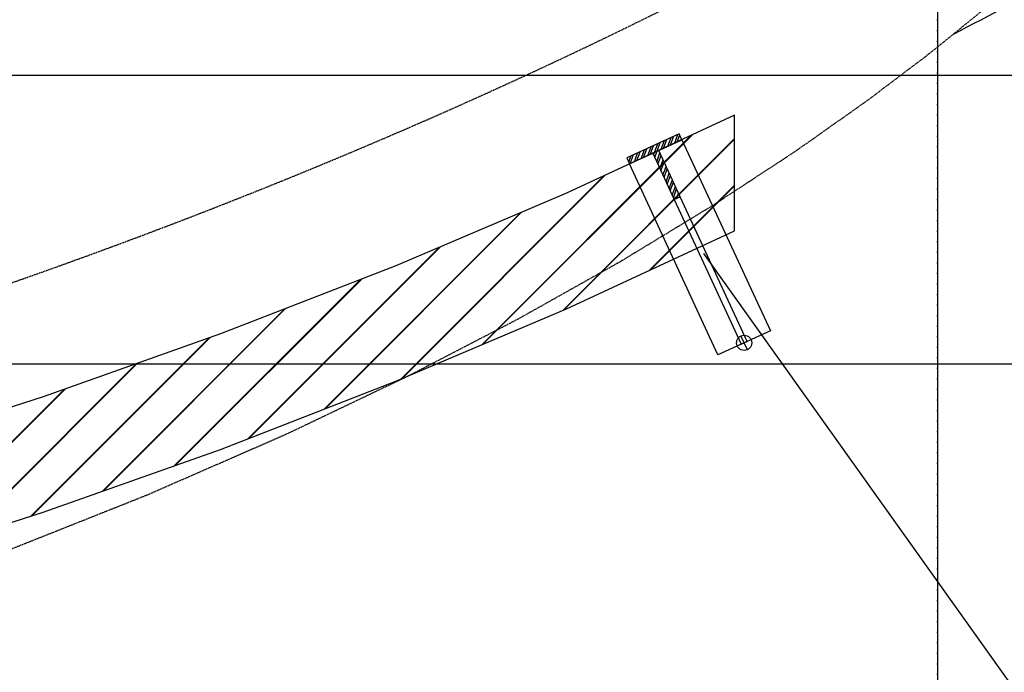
# Model space of a CAD drawing. Header units: metres. Extents: x 63115 to 703450, y -261936 to -53969.
# Tile 199 of 256: x 163768 to 164963, y -134185 to -133393. Entities that reach past the tile are written whole.
import ezdxf

# ---------------------------------------------------------------- set-up
doc = ezdxf.new("R2010")
doc.units = ezdxf.units.M
doc.linetypes.add('DASHDOT2', pattern=[12.7, 6.35, -3.175, 0, -3.175])
doc.linetypes.add('DASHED', pattern=[0.75, 0.5, -0.25])
doc.layers.get('0').update_dxf_attribs({"true_color": 0x83b7c5})
doc.layers.get('DEFPOINTS').update_dxf_attribs({"color": 6})
for name, color, linetype in [('_01-STRAMIENEN', 253, 'DASHDOT2'), ('_02-section-thick', 3, 'Continuous'), ('_02Constructie', 2, 'Continuous'), ('_03-PROJECTION', 1, 'Continuous'), ('_04-HIDDEN', 7, 'DASHED'), ('_09-HATCH', 7, 'Continuous'), ('Make2D visible lines', 1, 'Continuous')]:
    doc.layers.add(name, color=color, linetype=linetype)
doc.layers.add('_01Hulplijnen', color=6, linetype='Continuous', plot=False)

# ---------------------------------------------------------------- blocks, each defined once
blk = doc.blocks.new('*U396')
at = {"layer": '_01-STRAMIENEN'}
for points in [[(3950.000035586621, 5487.358026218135), (3950.000035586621, -4768.641973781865)], [(-7899.783101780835, -3050), (6883.216898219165, -3050)], [(-7899.783101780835, -3400), (6883.216898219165, -3400)]]:
    blk.add_lwpolyline(points, dxfattribs=at)
at = {"layer": '_01Hulplijnen'}
for points in [[(3950.000035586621, 5487.358026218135), (3950.000035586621, -4768.641973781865)], [(-7899.783101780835, -3050), (6883.216898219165, -3050)], [(-7899.783101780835, -3400), (6883.216898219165, -3400)]]:
    blk.add_lwpolyline(points, dxfattribs=at)
blk.add_lwpolyline([(-5349.999964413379, 0, 0.1454181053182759), (-4990.273524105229, -1210.714137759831, 0.1071696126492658), (-3783.02124376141, -2404.16305603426, 0.07733490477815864), (-2135.649746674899, -3123.615148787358, 0.06443874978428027), (3.558662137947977e-05, -3400, 0.06443874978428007), (2135.649817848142, -3123.615148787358, 0.0773349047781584), (3783.021314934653, -2404.16305603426, 0.1071696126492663), (4990.273595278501, -1210.714137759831, 0.1454181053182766), (5350.000035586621, 0, 0.1454181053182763), (4990.273595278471, 1210.714137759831, 0.1071696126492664), (3783.021314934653, 2404.16305603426, 0.07733490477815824), (2135.649817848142, 3123.615148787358, 0.06443874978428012), (3.558662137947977e-05, 3400, 0.06443874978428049), (-2135.649746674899, 3123.615148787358, 0.07733490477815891), (-3783.02124376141, 2404.16305603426, 0.1071696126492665), (-4990.273524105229, 1210.714137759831, 0.1454181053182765)], format="xyb", close=True, dxfattribs=at)
blk = doc.blocks.new('*U255')
at = {"layer": '_01Hulplijnen'}
blk.add_lwpolyline([(3949.999999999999, -766.0301602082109), (3949.999999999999, -4752.838936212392)], dxfattribs=at)
blk = doc.blocks.new('balustrade')
h = blk.add_hatch()
h.set_pattern_fill('JIS_LC_20', color=253, scale=2)
h.set_pattern_definition([(45, (0, 0), (-28.2842712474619, 28.2842712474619), []), (45, (0.8, 0), (-28.2842712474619, 28.2842712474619), [])])
h.paths.add_polyline_path([(7406.203356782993, -139.8765333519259), (7406.203356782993, 0.3034163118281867), (7202.124916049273, -94.18215798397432), (6995.128458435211, -182.0957547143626), (6782.251400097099, -264.8191542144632), (6566.97601168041, -341.0916334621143), (6344.534423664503, -412.6021767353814), (6120.117858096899, -477.6566045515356), (5887.377322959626, -537.997416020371), (5653.02912038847, -591.7642948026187), (5415.51322380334, -639.4028907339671), (5176.791281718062, -680.580517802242), (4933.416675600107, -715.8635537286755), (4689.187701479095, -744.6507769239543), (4443.079194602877, -767.0994492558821), (4196.46683565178, -783.0967401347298), (3949.709836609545, -792.6736778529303), (3702.787562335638, -795.8634849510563), (3455.772357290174, -792.6712678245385), (3208.922644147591, -783.0871014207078), (2962.260897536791, -767.081095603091), (2716.103356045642, -744.6210904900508), (2472.083978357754, -715.8538278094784), (2228.917582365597, -680.6018168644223), (1990.0985447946, -639.4097201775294), (1752.486441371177, -591.7514458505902), (1518.231442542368, -538.0056696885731), (1285.582856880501, -477.6911936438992), (1061.215459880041, -412.6555347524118), (838.8219779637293, -341.1667610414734), (622.1851105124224, -264.3963290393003), (407.9786079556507, -181.0920092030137), (202.5512483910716, -93.78344184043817), (0, 0), (0, -140.1799496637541), (202.669002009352, -234.0156299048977), (408.2172571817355, -321.3690531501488), (622.5858181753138, -404.7250651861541), (839.3878159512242, -481.5378176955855), (1061.743923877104, -552.9968721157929), (1286.072609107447, -618.0056021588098), (1518.530337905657, -678.2585921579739), (1752.591509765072, -731.9539772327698), (1990.390964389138, -779.6441729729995), (2229.399007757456, -820.8581582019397), (2472.46387544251, -856.0836694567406), (2716.380711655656, -884.8300385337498), (2961.234173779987, -907.1808789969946), (3206.587220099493, -923.1457437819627), (3454.603465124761, -932.8209201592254), (3702.787562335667, -936.0434346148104), (3949.744358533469, -932.8527352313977), (4196.53580980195, -923.2731164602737), (4443.103801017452, -907.277479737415), (4689.168103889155, -884.8327753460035), (4933.337893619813, -856.0538492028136), (5176.653791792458, -820.7822903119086), (5415.463285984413, -779.5921499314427), (5653.065893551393, -731.9363406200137), (5887.472590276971, -678.1541033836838), (6120.270718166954, -617.7945782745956), (6344.707206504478, -552.7293477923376), (6567.16815081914, -481.2066719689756), (6782.363546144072, -404.9574778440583), (6995.162217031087, -322.2619839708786), (7202.141571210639, -234.3547214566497)])
at = {"layer": 'Make2D visible lines'}
blk.add_lwpolyline([(5176.653791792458, -820.7822903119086), (5415.463285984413, -779.5921499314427), (5653.065893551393, -731.9363406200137), (5887.472590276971, -678.1541033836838), (6120.270718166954, -617.7945782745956), (6344.707206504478, -552.7293477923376), (6567.16815081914, -481.2066719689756), (6782.363546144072, -404.9574778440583), (6995.162217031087, -322.2619839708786), (7202.141571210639, -234.3547214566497), (7406.203356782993, -139.8765333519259), (7406.203356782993, 0.3034163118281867), (7202.124916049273, -94.18215798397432), (6995.128458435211, -182.0957547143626), (6782.251400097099, -264.8191542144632), (6566.97601168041, -341.0916334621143), (6344.534423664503, -412.6021767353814), (6120.117858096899, -477.6566045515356), (5887.377322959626, -537.997416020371), (5653.02912038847, -591.7642948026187), (5415.51322380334, -639.4028907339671), (5176.791281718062, -680.580517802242)], dxfattribs=at)
blk = doc.blocks.new('balusters 70x70x8')
at = {"layer": '_09-HATCH', "ltscale": 3}
h = blk.add_hatch(dxfattribs=at)
h.set_pattern_fill('STEEL', color=256, scale=2, angle=-180, style=0)
h.set_pattern_definition([(225, (-160437.611341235, 135632.6246869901), (4.490128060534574, -4.490128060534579), []), (225, (-160437.611341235, 135629.4496869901), (4.490128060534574, -4.490128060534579), [])])
h.paths.add_polyline_path([(-35, 263.2642818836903), (-35, 255.2642818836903), (-4, 255.2642818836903), (-4, 193.2642818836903), (4, 193.2642818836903), (4, 255.2642818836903), (35, 255.2642818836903), (35, 263.2642818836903)])
at = {"layer": '_02Constructie'}
blk.add_lwpolyline([(-35, 263.2642818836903), (-35, 255.2642818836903), (-4, 255.2642818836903), (-4, 193.2642818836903), (4, 193.2642818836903), (4, 255.2642818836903), (35, 255.2642818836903), (35, 263.2642818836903)], close=True, dxfattribs=at)
at = {"layer": '_03-PROJECTION'}
for points in [[(-35, 255.2642818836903), (35, 255.2642818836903), (35, 0), (-35, 0)], [(4, 193.2642818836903), (-4, 193.2642818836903), (-4, 0), (4, 0)]]:
    blk.add_lwpolyline(points, close=True, dxfattribs=at)
at = {"layer": 'DEFPOINTS'}
blk.add_lwpolyline([(0, -9.265739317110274), (0, 9.265739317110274)], dxfattribs=at)
blk.add_circle((0, 0), 9.265739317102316, dxfattribs=at)

msp = doc.modelspace()

# ---------------------------------------------------------------- linework, layer by layer
at = {"layer": '_02-section-thick'}
msp.add_open_spline([(164901.0513903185, -133410.6820195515), (164990.5387623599, -133364.4913130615), (165077.9214172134, -133316.7808241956), (165282.6619558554, -133198.6034672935), (165397.8365413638, -133126.7422130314), (165618.6357321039, -132977.8952491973), (165724.2599798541, -132900.9097503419), (165925.3377851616, -132742.3865043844), (166020.790974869, -132660.8490920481), (166155.5160214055, -132535.9800520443), (166198.8265706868, -132494.1375644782), (166240.7982663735, -132451.8493836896)], degree=3, knots=[2.250669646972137, 2.250669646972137, 2.250669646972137, 2.250669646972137, 2.305848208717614, 2.305848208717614, 2.383360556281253, 2.383360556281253, 2.460872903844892, 2.460872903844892, 2.538385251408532, 2.538385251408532, 2.576773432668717, 2.576773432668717, 2.576773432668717, 2.576773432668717], dxfattribs=at)
at = {"layer": '_03-PROJECTION'}
msp.add_lwpolyline([(166281.8001494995, -134410.6318385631), (165121.471271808, -134410.6318385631), (164598.163825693, -133676.8711189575)], dxfattribs=at)
at = {"layer": '_04-HIDDEN', "ltscale": 2}
msp.add_lwpolyline([(164939.3780932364, -133379.5937846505), (164871.7631706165, -133434.4387996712), (164796.1201201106, -133491.6781512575), (164709.0461859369, -133553.0738740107), (164609.1499386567, -133618.5262331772), (164496.6645067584, -133686.8238006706), (164372.9097521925, -133756.3093802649), (164239.8260771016, -133825.3178523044), (164091.472481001, -133896.1490101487), (163921.5148224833, -133970.3498263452), (163748.3833810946, -134039.1702336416)], dxfattribs=at)
for centre, major_axis, ratio in [((160931.8259178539, -130410.6055790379), (-5893.568360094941, 0), 0.6383357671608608), ((160932.0500695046, -130410.6055790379), (-5121.791900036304, 0), 0.6392429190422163), ((160931.9436813, -130410.6055790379), (-4719.037396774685, 0), 0.6392283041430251)]:
    msp.add_ellipse(centre, major_axis=major_axis, ratio=ratio, dxfattribs=at)

# ---------------------------------------------------------------- block references
at = {"layer": '_03-PROJECTION'}
for name, p in [('*U396', (160931.8001139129, -130410.6055790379)), ('*U255', (160931.8001494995, -130410.6055790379)), ('balustrade', (157229.3654030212, -133509.5340643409))]:
    msp.add_blockref(name, p, dxfattribs=at)
at = {"layer": '_03-PROJECTION', "rotation": 24.84350225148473}
msp.add_blockref('balusters 70x70x8', (164647.1144600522, -133785.1808870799), dxfattribs=at)

doc.saveas('drawing.dxf')
